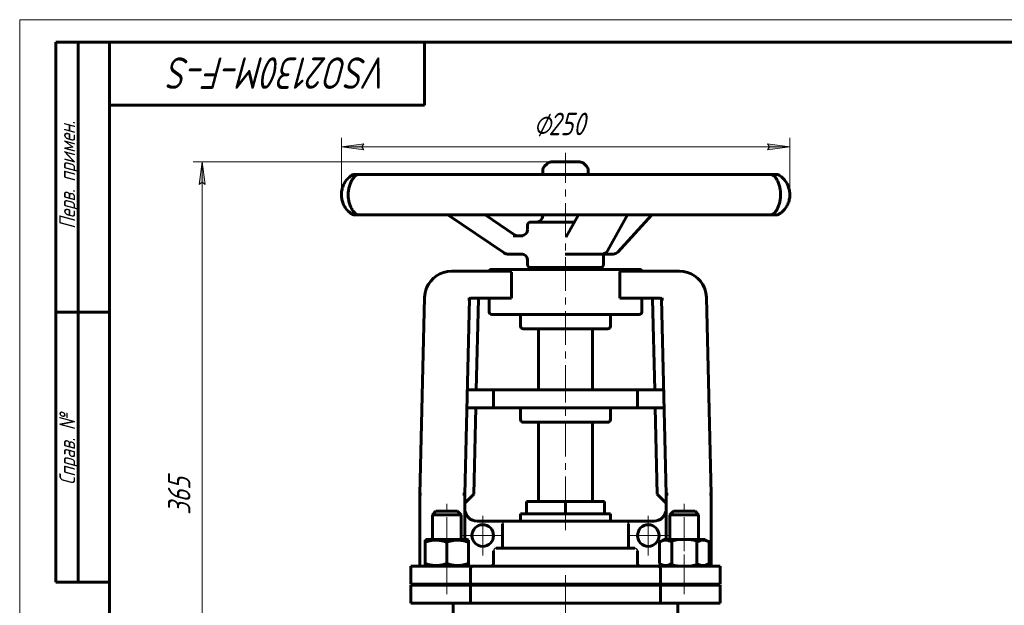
# Model space of a CAD drawing. Header units: millimetres. Extents: x 0 to 420, y 0 to 297.
# Tile 2 of 4: x 0 to 219, y 167 to 297. Entities that reach past the tile are written whole.
import ezdxf

# ---------------------------------------------------------------- set-up
doc = ezdxf.new("R2010")
doc.units = ezdxf.units.MM
for name, pattern in [('K5LT-1', [0]), ('K5LT_AXLED', [12, 7.5, -1.5, 1.5, -1.5]), ('K5LT_BASIC', [0]), ('K5LT_THIN', [0])]:
    doc.linetypes.add(name, pattern=pattern)
doc.layers.add('Системный слой', color=7, linetype='Continuous')
doc.layers.add('Системный слой (1)', color=251, linetype='Continuous', true_color=0x6c6c6c)
doc.styles.add('KDIMTEXTSTYLE', font='txt', dxfattribs={"width": 0.96, "oblique": 15, "height": 5})
doc.styles.add('KTEXTSTYLE', font='txt', dxfattribs={"width": 0.96, "height": 5})
doc.dimstyles.new('KDIMSTYLE (0.40)', dxfattribs={"dimtxt": 5, "dimasz": 1, "dimexe": 2, "dimexo": 0, "dimgap": 1, "dimtad": 1, "dimlfac": 2.5, "dimtxsty": 'KDIMTEXTSTYLE', "dimsah": 1, "dimcen": 0, "dimdle": 1, "dimadec": 0, "dimazin": 0, "dimtfac": 0.667, "dimtmove": 0, "dimatfit": 3, "dimfxl": 1, "dimtvp": 1, "dimtolj": 1, "dimtzin": 0, "dimarcsym": 0})

# ---------------------------------------------------------------- blocks, each defined once
blk = doc.blocks.new('U0')
at = {"layer": 'Системный слой (1)', "color": 150, "linetype": 'K5LT_BASIC', "lineweight": 60, "true_color": 0x0080ff}
for start, end in [(29.9229, 57.9094), (302.0906, 330.0784)]:
    blk.add_arc((166.14, 258.12), 5.07, start, end, dxfattribs=at)
blk = doc.blocks.new('U1')
at = {"layer": 'Системный слой (1)', "color": 150, "linetype": 'K5LT_BASIC', "lineweight": 60, "true_color": 0x0080ff}
for p, q in [((116.26, 262.62), (116.26, 263.48)), ((116.26, 253.39), (116.26, 253.62))]:
    blk.add_line(p, q, dxfattribs=at)
blk = doc.blocks.new('U2')
at = {"layer": 'Системный слой (1)', "color": 150, "linetype": 'K5LT_BASIC', "lineweight": 60, "true_color": 0x0080ff}
for p, q in [((124.46, 265.39), (118.18, 265.39)), ((124.49, 265.39), (124.46, 265.39))]:
    blk.add_line(p, q, dxfattribs=at)
blk = doc.blocks.new('U3')
at = {"layer": 'Системный слой (1)', "color": 150, "linetype": 'K5LT_BASIC', "lineweight": 60, "true_color": 0x0080ff}
for p, q in [((129.78, 244.93), (129.81, 244.93)), ((129.81, 244.93), (129.83, 244.93)), ((129.83, 244.93), (129.85, 244.93))]:
    blk.add_line(p, q, dxfattribs=at)
blk = doc.blocks.new('U4')
at = {"layer": 'Системный слой (1)', "color": 150, "linetype": 'K5LT_BASIC', "lineweight": 60, "true_color": 0x0080ff}
for start, end in [(122.0906, 124.4294), (235.62, 237.9094)]:
    blk.add_arc((76.53, 258.12), 5.07, start, end, dxfattribs=at)
blk = doc.blocks.new('U5')
at = {"layer": 'Системный слой (1)', "color": 150, "linetype": 'K5LT_BASIC', "lineweight": 60, "true_color": 0x0080ff}
for p, q in [((112.88, 250.34), (112.88, 251.36)), ((112.88, 242.58), (112.88, 243.58))]:
    blk.add_line(p, q, dxfattribs=at)
blk = doc.blocks.new('U6')
at = {"layer": 'Системный слой (1)', "color": 150, "linetype": 'K5LT_BASIC', "lineweight": 60, "true_color": 0x0080ff}
for p, q in [((73.71, 262.34), (73.65, 262.29)), ((73.77, 262.38), (73.71, 262.34)), ((73.84, 262.42), (73.77, 262.38)), ((73.64, 253.95), (73.71, 253.91)), ((73.71, 253.91), (73.77, 253.87)), ((73.77, 253.87), (73.84, 253.83))]:
    blk.add_line(p, q, dxfattribs=at)
blk = doc.blocks.new('U7')
at = {"layer": 'Системный слой (1)', "color": 150, "linetype": 'K5LT_BASIC', "lineweight": 60, "true_color": 0x0080ff}
for p, q in [((104.75, 175.56), (105.05, 175.64)), ((105.05, 175.64), (105.27, 175.86)), ((105.27, 175.86), (105.35, 176.16))]:
    blk.add_line(p, q, dxfattribs=at)
blk = doc.blocks.new('U8')
at = {"layer": 'Системный слой (1)', "color": 150, "linetype": 'K5LT_BASIC', "lineweight": 60, "true_color": 0x0080ff}
for p, q in [((137.39, 175.86), (137.31, 176.16)), ((137.61, 175.64), (137.39, 175.86)), ((137.91, 175.56), (137.61, 175.64))]:
    blk.add_line(p, q, dxfattribs=at)
blk = doc.blocks.new('U9')
at = {"layer": 'Системный слой (1)', "color": 150, "linetype": 'K5LT_BASIC', "lineweight": 60, "true_color": 0x0080ff}
for p, q in [((94.93, 181.48), (90.37, 181.48)), ((99.49, 181.48), (94.93, 181.48))]:
    blk.add_line(p, q, dxfattribs=at)
blk = doc.blocks.new('U10')
at = {"layer": 'Системный слой (1)', "color": 150, "linetype": 'K5LT_BASIC', "lineweight": 60, "true_color": 0x0080ff}
for p, q in [((91.73, 186.96), (94.93, 186.96)), ((94.93, 186.96), (98.13, 186.96))]:
    blk.add_line(p, q, dxfattribs=at)
blk = doc.blocks.new('U11')
at = {"layer": 'Системный слой (1)', "color": 150, "linetype": 'K5LT_BASIC', "lineweight": 60, "true_color": 0x0080ff}
for p, q in [((92.53, 187.76), (94.93, 187.76)), ((94.93, 187.76), (97.33, 187.76))]:
    blk.add_line(p, q, dxfattribs=at)
blk = doc.blocks.new('D3')
at = {"layer": 'Системный слой (1)'}
for points in [[(41.2, 260.39), (40.54, 265.39), (39.88, 260.39), (40.54, 260.89)], [(40.54, 119.36), (41.2, 124.36), (40.54, 123.86), (39.88, 124.36)]]:
    blk.add_hatch(color=7, dxfattribs=at).paths.add_polyline_path(points)
at = {"layer": 'Системный слой (1)', "color": 7, "linetype": 'K5LT_THIN', "lineweight": 18}
for p, q in [((121.33, 265.39), (38.54, 265.39)), ((39.88, 260.39), (40.54, 265.39)), ((40.54, 265.39), (41.2, 260.39)), ((40.54, 260.89), (39.88, 260.39)), ((41.2, 260.39), (40.54, 260.89)), ((40.54, 119.36), (39.88, 124.36)), ((39.88, 124.36), (40.54, 123.86)), ((40.54, 123.86), (41.2, 124.36)), ((41.2, 124.36), (40.54, 119.36)), ((191.33, 119.36), (38.54, 119.36))]:
    blk.add_line(p, q, dxfattribs=at)
blk.add_wipeout([(39.54, 186.97), (32.16, 186.97), (32.16, 197.35), (39.54, 197.35)]).dxf.layer = 'Системный слой (1)'
blk.add_line((40.54, 265.39), (40.54, 119.36), dxfattribs=at)
at = {"layer": 'Системный слой (1)', "color": 7, "insert": (32.96, 186.97), "char_height": 5, "attachment_point": 1, "rotation": 90, "style": 'KTEXTSTYLE'}
blk.add_mtext('\\fArial|b0|c204|p34;\\H5.0;\\W1.000;\\Q15;\\fGOST Type AU|b0|i0|c204|p34;\\Q15;\\W0.960;365', dxfattribs=at)
blk = doc.blocks.new('KDIMARROW_01')
at = {"layer": 'Системный слой'}
blk.add_hatch(color=0, dxfattribs=at).paths.add_polyline_path([(0, 0), (-5, 0.66), (-4.5, 0), (-5, -0.66)])
at = {"layer": 'Системный слой', "color": 0, "linetype": 'K5LT_THIN', "lineweight": 18}
for p, q in [((-4.5, 0), (-5, 0.66)), ((-5, 0.66), (0, 0)), ((0, 0), (-5, -0.66)), ((-5, -0.66), (-4.5, 0))]:
    blk.add_line(p, q, dxfattribs=at)
at = {"layer": 'Системный слой (1)', "color": 0, "linetype": 'K5LT_THIN', "lineweight": 18}
blk.add_line((320.86, 119.36), (320.46, 119.36), dxfattribs=at)
blk = doc.blocks.new('D4')
at = {"layer": 'Системный слой (1)'}
for points in [[(76.52, 268.09), (76.02, 268.75), (76.52, 269.4), (71.52, 268.75)], [(171.2, 268.75), (166.2, 269.4), (166.7, 268.75), (166.2, 268.09)]]:
    blk.add_hatch(color=7, dxfattribs=at).paths.add_polyline_path(points)
at = {"layer": 'Системный слой (1)', "color": 7, "linetype": 'K5LT_THIN', "lineweight": 18}
for p, q in [((71.52, 257.98), (71.52, 270.75)), ((71.52, 268.75), (76.52, 269.4)), ((76.52, 269.4), (76.02, 268.75)), ((166.7, 268.75), (166.2, 269.4)), ((166.2, 269.4), (171.2, 268.75)), ((171.2, 258.19), (171.2, 270.75)), ((76.52, 268.09), (71.52, 268.75)), ((76.02, 268.75), (76.52, 268.09)), ((171.2, 268.75), (166.2, 268.09)), ((166.2, 268.09), (166.7, 268.75))]:
    blk.add_line(p, q, dxfattribs=at)
blk.add_wipeout([(114.23, 269.75), (114.23, 277.13), (127.92, 277.13), (127.92, 269.75)]).dxf.layer = 'Системный слой (1)'
blk.add_line((171.2, 268.75), (71.52, 268.75), dxfattribs=at)
at = {"layer": 'Системный слой (1)', "color": 7, "char_height": 5, "attachment_point": 1, "style": 'KTEXTSTYLE'}
for s, insert in [('\\fArial|b0|c204|p34;\\H5.0;\\W1.000;\\Q15;\\fGOST Type AU|b0|i0|c204|p34;\\Q15;\\W0.960;⌀', (114.23, 276.33)), ('\\fArial|b0|c204|p34;\\H5.0;\\W1.000;\\Q15;\\fGOST Type AU|b0|i0|c204|p34;\\Q15;\\W0.960;250', (117.54, 276.33))]:
    blk.add_mtext(s, dxfattribs=dict(at, insert=insert))
blk = doc.blocks.new('U12')
at = {"layer": 'Системный слой (1)', "color": 30, "linetype": 'K5LT_AXLED', "lineweight": 18, "true_color": 0xff8000}
for q in [(102.93, 186.76), (98.53, 182.36), (107.33, 182.36), (102.93, 177.96)]:
    blk.add_line((102.93, 182.36), q, dxfattribs=at)
blk = doc.blocks.new('U13')
at = {"layer": 'Системный слой (1)', "color": 30, "linetype": 'K5LT_AXLED', "lineweight": 18, "true_color": 0xff8000}
for q in [(139.73, 186.76), (135.33, 182.36), (144.13, 182.36), (139.73, 177.96)]:
    blk.add_line((139.73, 182.36), q, dxfattribs=at)
blk = doc.blocks.new('U41')
at = {"color": 7, "linetype": 'K5LT_THIN', "lineweight": 18}
for p, q in [((0, 0), (0, 297)), ((0, 297), (420, 297))]:
    blk.add_line(p, q, dxfattribs=at)
at = {"color": 150, "linetype": 'K5LT_BASIC', "lineweight": 60, "true_color": 0x0080ff}
for p, q in [((8, 172), (8, 292)), ((20, 292), (8, 292)), ((13, 172), (13, 292)), ((20, 5), (20, 292)), ((20, 292), (415, 292)), ((90, 292), (90, 278)), ((90, 278), (20, 278)), ((20, 232), (8, 232)), ((20, 172), (8, 172))]:
    blk.add_line(p, q, dxfattribs=at)
at = {"color": 7, "attachment_point": 1, "style": 'KTEXTSTYLE'}
for s, insert, char_height, rotation in [('\\fArial|b0|c204|p34;\\H5.0;\\W1.000;\\Q15;\\fGOST Type AU|b0|i0|c204|p34;\\Q15;\\W0.960;\\H7.00;VSO2130M-F-S', (82.2, 281.64), 7, 180), ('\\fArial|b0|c204|p34;\\H5.0;\\W1.000;\\Q15;\\fGOST Type AU|b0|i0|c204|p34;\\Q15;\\W0.960;\\H3.50;Перв. примен.', (8.82, 250.52), 3.5, 90), ('\\fArial|b0|c204|p34;\\H5.0;\\W1.000;\\Q15;\\fGOST Type AU|b0|i0|c204|p34;\\Q15;\\W0.960;\\H3.50;Справ. №', (8.82, 193.63), 3.5, 90)]:
    blk.add_mtext(s, dxfattribs=dict(at, insert=insert, char_height=char_height, rotation=rotation))

msp = doc.modelspace()

# ---------------------------------------------------------------- linework, layer by layer
at = {"layer": 'Системный слой (1)', "color": 150, "linetype": 'K5LT_BASIC', "lineweight": 60, "true_color": 0x0080ff}
for p, q in [((117.219, 264.995), (116.659, 264.435)), ((125.447, 264.995), (126.007, 264.435)), ((126.403, 262.6225), (126.403, 263.479)), ((74.5549, 262.6225), (74.5542, 262.6225)), ((75.4736, 262.6225), (74.5549, 262.6225)), ((80.032, 262.6225), (75.4736, 262.6225)), ((85.0156, 262.6225), (80.032, 262.6225)), ((94.9707, 262.6225), (85.0156, 262.6225)), ((102.8774, 262.6225), (94.9707, 262.6225)), ((115.9487, 262.6225), (102.8774, 262.6225)), ((124.9671, 262.6225), (115.9487, 262.6225)), ((138.1601, 262.6225), (124.9671, 262.6225)), ((146.2244, 262.6225), (138.1601, 262.6225)), ((156.5167, 262.6225), (146.2244, 262.6225)), ((161.7793, 262.6225), (156.5167, 262.6225)), ((166.8131, 262.6225), (161.7793, 262.6225)), ((168.0685, 262.6225), (166.8131, 262.6225)), ((168.1118, 262.6225), (168.0685, 262.6225)), ((170.5458, 260.6238), (170.5309, 260.6499)), ((170.5153, 255.5655), (170.5303, 255.5916)), ((74.5542, 253.6187), (74.5549, 253.6187)), ((74.5549, 253.6187), (75.4736, 253.6187)), ((75.4736, 253.6187), (80.032, 253.6187)), ((80.032, 253.6187), (85.0156, 253.6187)), ((85.0156, 253.6187), (94.9707, 253.6187)), ((94.9707, 253.6187), (102.8774, 253.6187)), ((107.6867, 245.1633), (95.1908, 253.6187)), ((102.8774, 253.6187), (115.9487, 253.6187)), ((109.9677, 249.2124), (103.4559, 253.6187)), ((123.3253, 252.04), (113.559, 252.04)), ((115.9487, 253.6187), (124.9671, 253.6187)), ((121.4874, 248.7524), (124.2079, 253.6187)), ((124.9671, 253.6187), (138.1601, 253.6187)), ((130.6402, 245.6233), (135.1101, 253.6187)), ((132.9497, 245.3683), (140.5302, 253.6187)), ((138.1601, 253.6187), (146.2244, 253.6187)), ((146.2244, 253.6187), (156.5167, 253.6187)), ((156.5167, 253.6187), (161.7793, 253.6187)), ((161.7793, 253.6187), (166.8131, 253.6187)), ((166.8131, 253.6187), (168.0685, 253.6187)), ((168.0685, 253.6187), (168.1118, 253.6187)), ((111.8343, 248.987), (109.6657, 248.987)), ((121.6185, 248.987), (121.2832, 248.987)), ((108.4444, 244.931), (111.8343, 244.931)), ((121.2832, 244.931), (122.5656, 244.931)), ((122.5656, 244.931), (129.4601, 244.931)), ((129.783, 242.576), (129.783, 244.9701)), ((129.8466, 244.931), (131.9541, 244.931)), ((95.9894, 241.1), (109.3399, 241.1)), ((104.933, 241.5), (137.733, 241.5)), ((109.2914, 235.1), (109.2914, 240.9)), ((113.559, 241.9), (129.107, 241.9)), ((115.333, 241.5), (115.333, 241.9)), ((127.333, 241.5), (127.333, 241.9)), ((133.3261, 241.1), (146.6766, 241.1)), ((133.3746, 235.1), (133.3746, 240.9)), ((89.9912, 235.2453), (88.933, 191.564)), ((99.9829, 234.9049), (98.933, 191.564)), ((99.583, 234.9146), (99.9829, 234.9049)), ((100.1829, 235.1), (109.2914, 235.1)), ((101.9829, 234.9035), (101.4942, 214.732)), ((104.333, 232.1), (104.333, 235.1)), ((133.3746, 235.1), (142.4831, 235.1)), ((138.333, 232.1), (138.333, 235.1)), ((140.6831, 234.9035), (141.1718, 214.732)), ((143.083, 234.9146), (142.6831, 234.9049)), ((142.6831, 234.9049), (143.733, 191.564)), ((152.6748, 235.2453), (153.733, 191.564)), ((104.933, 231.5), (137.733, 231.5)), ((111.333, 231.5), (111.333, 228.9)), ((131.333, 231.5), (131.333, 228.9)), ((130.733, 228.3), (111.933, 228.3)), ((115.333, 214.732), (115.333, 228.3)), ((127.333, 214.732), (127.333, 228.3)), ((105.333, 214.732), (99.4942, 214.732)), ((137.333, 214.732), (105.333, 214.732)), ((105.333, 214.732), (105.333, 210.732)), ((137.333, 214.732), (137.333, 210.732)), ((143.1718, 214.732), (137.333, 214.732)), ((105.333, 210.732), (99.3973, 210.732)), ((101.3973, 210.732), (100.933, 191.564)), ((137.333, 210.732), (105.333, 210.732)), ((111.333, 210.732), (111.333, 208.132)), ((131.333, 210.732), (131.333, 208.132)), ((143.2687, 210.732), (137.333, 210.732)), ((141.2687, 210.732), (141.733, 191.564)), ((130.733, 207.532), (111.933, 207.532)), ((115.333, 189.964), (115.333, 207.532)), ((127.333, 189.964), (127.333, 207.532)), ((88.933, 175.564), (88.933, 191.564)), ((89.333, 191.5592), (88.933, 191.564)), ((98.933, 191.564), (98.533, 191.5689)), ((100.933, 191.564), (98.933, 189.564)), ((98.933, 181.484), (98.933, 191.564)), ((141.733, 191.564), (143.733, 189.564)), ((144.133, 191.5689), (143.733, 191.564)), ((143.733, 181.484), (143.733, 191.564)), ((153.733, 191.564), (153.333, 191.5592)), ((153.733, 175.564), (153.733, 191.564)), ((112.6728, 189.964), (121.333, 189.964)), ((112.6728, 187.164), (112.6728, 189.964)), ((121.333, 189.964), (129.9933, 189.964)), ((121.333, 187.164), (121.333, 189.964)), ((129.9933, 187.164), (129.9933, 189.964)), ((91.733, 186.964), (92.533, 187.764)), ((91.733, 181.484), (91.733, 186.964)), ((98.133, 186.964), (97.333, 187.764)), ((98.133, 181.484), (98.133, 186.964)), ((111.333, 185.564), (111.333, 187.164)), ((111.333, 187.164), (112.6728, 187.164)), ((112.6728, 187.164), (121.333, 187.164)), ((121.333, 187.164), (129.9933, 187.164)), ((129.9933, 187.164), (131.333, 187.164)), ((131.333, 185.564), (131.333, 187.164)), ((144.533, 186.964), (145.333, 187.764)), ((144.533, 186.964), (150.933, 186.964)), ((144.533, 181.484), (144.533, 186.964)), ((145.333, 187.764), (150.133, 187.764)), ((150.933, 186.964), (150.133, 187.764)), ((150.933, 181.484), (150.933, 186.964)), ((107.9569, 185.564), (101.733, 185.564)), ((107.3559, 179.564), (107.3559, 184.964)), ((107.9569, 185.564), (134.7091, 185.564)), ((140.933, 185.564), (134.7091, 185.564)), ((135.3101, 179.564), (135.3101, 184.964)), ((90.133, 181.3455), (90.373, 181.484)), ((90.133, 180.9167), (90.133, 181.3455)), ((90.133, 176.1313), (90.133, 180.9167)), ((94.933, 176.1313), (94.933, 180.9167)), ((99.733, 181.3455), (99.493, 181.484)), ((99.733, 181.3455), (99.733, 180.9167)), ((99.733, 176.1313), (99.733, 180.9167)), ((105.9538, 179.564), (136.7122, 179.564)), ((142.1904, 180.9167), (143.173, 181.484)), ((142.1904, 176.1313), (142.1904, 180.9167)), ((152.293, 181.484), (143.173, 181.484)), ((144.9617, 176.1313), (144.9617, 180.9167)), ((150.5043, 176.1313), (150.5043, 180.9167)), ((153.2756, 180.9167), (152.293, 181.484)), ((153.2756, 176.1313), (153.2756, 180.9167)), ((105.353, 176.164), (105.353, 178.964)), ((137.313, 176.164), (137.313, 178.964)), ((86.933, 171.564), (86.933, 175.564)), ((86.933, 175.564), (100.8355, 175.564)), ((90.133, 175.7026), (90.133, 176.1313)), ((90.373, 175.564), (90.133, 175.7026)), ((99.493, 175.564), (99.733, 175.7026)), ((99.733, 176.1313), (99.733, 175.7026)), ((100.8355, 175.564), (141.8305, 175.564)), ((141.8305, 175.564), (155.733, 175.564)), ((143.173, 175.564), (142.1904, 176.1313)), ((152.293, 175.564), (153.2756, 176.1313)), ((155.733, 171.564), (155.733, 175.564)), ((100.2245, 171.564), (100.2245, 174.964)), ((142.4415, 171.564), (142.4415, 174.964)), ((86.933, 171.564), (100.2245, 171.564)), ((86.933, 171.364), (100.2245, 171.364)), ((86.933, 167.364), (86.933, 171.364)), ((91.733, 171.364), (91.733, 171.564)), ((98.133, 171.364), (98.133, 171.564)), ((100.2245, 171.564), (142.4415, 171.564)), ((100.2245, 171.364), (142.4415, 171.364)), ((100.2245, 167.364), (100.2245, 171.364)), ((111.333, 171.364), (111.333, 171.564)), ((131.333, 171.364), (131.333, 171.564)), ((142.4415, 171.564), (155.733, 171.564)), ((142.4415, 171.364), (155.733, 171.364)), ((142.4415, 167.364), (142.4415, 171.364)), ((144.533, 171.364), (144.533, 171.564)), ((150.933, 171.364), (150.933, 171.564)), ((155.733, 167.364), (155.733, 171.364)), ((86.933, 167.364), (100.2245, 167.364)), ((96.333, 164.0307), (96.333, 167.364)), ((100.2245, 167.364), (142.4415, 167.364)), ((142.4415, 167.364), (155.733, 167.364)), ((146.333, 164.0307), (146.333, 167.364))]:
    msp.add_line(p, q, dxfattribs=at)
for centre in [(102.933, 182.364), (139.733, 182.364)]:
    msp.add_circle(centre, 2.4, dxfattribs=at)
for centre, radius, start, end in [((118.175, 264.039), 1.352, 90, 135), ((124.491, 264.039), 1.352, 45, 90), ((117.615, 263.479), 1.352, 135, 180), ((125.051, 263.479), 1.352, 0, 45), ((74.5542, 261.2705), 1.352, 90, 122.090575), ((75.4736, 261.2705), 1.352, 90, 138.285819), ((166.8131, 261.2705), 1.352, 34.265092, 90), ((168.1118, 261.2705), 1.352, 57.909425, 90), ((75.4736, 254.9707), 1.352, 221.714192, 270), ((166.8131, 254.9707), 1.352, 270, 324.165294), ((74.5542, 254.9707), 1.352, 237.909425, 270), ((113.559, 251.364), 0.676, 90, 180), ((114.911, 253.392), 1.352, 270, 0), ((168.1118, 254.9707), 1.352, 270, 302.090575), ((111.531, 250.339), 1.352, 270, 0), ((108.4444, 246.283), 1.352, 235.912093, 270), ((129.4601, 246.283), 1.352, 270, 330.796364), ((131.9541, 246.283), 1.352, 270, 317.426895), ((111.531, 243.579), 1.352, 0, 90), ((95.9894, 235.1), 6, 90, 157.572822), ((104.933, 240.9), 0.6, 90, 160.528779), ((113.559, 242.576), 0.676, 180, 270), ((129.107, 242.576), 0.676, 270, 0), ((137.733, 240.9), 0.6, 19.471221, 90), ((146.6766, 235.1), 6, 22.427178, 90), ((95.9894, 235.1), 6, 157.572822, 178.612292), ((146.6766, 235.1), 6, 1.387708, 22.427178), ((100.1829, 234.9), 0.2, 90, 178.612292), ((142.4831, 234.9), 0.2, 1.387708, 90), ((104.933, 232.1), 0.6, 180, 270), ((137.733, 232.1), 0.6, 270, 0), ((111.933, 228.9), 0.6, 180, 270), ((130.733, 228.9), 0.6, 270, 0), ((111.933, 208.132), 0.6, 180, 270), ((130.733, 208.132), 0.6, 270, 0), ((101.733, 188.364), 2.8, 180, 270), ((140.933, 188.364), 2.8, 270, 0)]:
    msp.add_arc(centre, radius, start, end, dxfattribs=at)
for centre, major_axis, ratio, start_param, end_param in [((74.5549, 261.2705), (0, 1.352), 0.99998502, 0, 0.5600862), ((75.4736, 261.2705), (-1.0092, 0.8997), 0.93885426, 0.00010479, 0.00043226), ((85.0156, 261.2705), (0, -1.352), 0.97039148, 3.14159265, 3.14178961), ((85.0156, 261.2705), (0, 1.352), 0.77636507, 0, 0.00014466), ((102.8774, 261.2705), (0, -1.352), 0.74699091, 3.14159265, 3.14168923), ((166.8131, 261.2705), (1.0797, 0.8137), 0.94680228, 6.24671399, 6.28175939), ((75.4736, 254.9707), (-1.0092, -0.8997), 0.93885426, 6.28275336, 6.28308071), ((166.8131, 254.9707), (1.0797, -0.8137), 0.94680228, 0.00142292, 0.03656757), ((74.5549, 254.9707), (0, -1.352), 0.99998502, 5.72309911, 6.28318531), ((129.4601, 246.283), (1.1801, -0.6597), 0.77025189, 0, 0.00003237), ((131.9541, 246.283), (0.9956, -0.9147), 0.65463475, 0, 0.00005274), ((102.2657, 234.9), (0.2828, 0), 0.70710678, 1.57079633, 3.1244648), ((140.4003, 234.9), (-0.2828, 0), 0.70710678, 3.1587205, 4.71238898)]:
    msp.add_ellipse(centre, major_axis=major_axis, ratio=ratio, start_param=start_param, end_param=end_param, dxfattribs=at)
for points, knots in [([(73.6484, 262.2926), (73.508, 262.1956), (73.3643, 262.0847), (73.0964, 261.8495), (72.9715, 261.7282), (72.7312, 261.4665), (72.6166, 261.3282), (72.4066, 261.0415), (72.3102, 260.8948), (72.1382, 260.598), (72.0611, 260.4486), (71.9188, 260.1359), (71.854, 259.9728), (71.7417, 259.6422), (71.6935, 259.4741), (71.6171, 259.1434), (71.5878, 258.9811), (71.5453, 258.6536), (71.5317, 258.4889), (71.5189, 258.1519), (71.5204, 257.979), (71.5397, 257.635), (71.5573, 257.4642), (71.6078, 257.1376), (71.6399, 256.9812), (71.7194, 256.6685), (71.7673, 256.5127), (71.8789, 256.2002), (71.9436, 256.0439), (72.0875, 255.7379), (72.1672, 255.5886), (72.3362, 255.3059), (72.4256, 255.1723), (72.6203, 254.9091), (72.7262, 254.7809), (72.8535, 254.6411), (72.873, 254.6201), (72.916, 254.5745), (72.9395, 254.5501), (72.969, 254.52), (72.9749, 254.5141), (72.9867, 254.5022), (72.9926, 254.4963), (73.0038, 254.4851), (73.0091, 254.4798), (73.0248, 254.4644), (73.0351, 254.4543), (73.0659, 254.4244), (73.0865, 254.4048), (73.1482, 254.3469), (73.1895, 254.3096), (73.3135, 254.2013), (73.3965, 254.1339), (73.533, 254.0303), (73.587, 253.9912), (73.6403, 253.9542)], [0, 0, 0, 0, 2.24683399, 2.24683399, 4.23320923, 4.23320923, 6.12253042, 6.12253042, 7.85845608, 7.85845608, 9.44381904, 9.44381904, 11.04290764, 11.04290764, 12.58976952, 12.58976952, 14.01984588, 14.01984588, 15.43477326, 15.43477326, 16.91856136, 16.91856136, 18.38859495, 18.38859495, 19.78164447, 19.78164447, 21.22798559, 21.22798559, 22.77650792, 22.77650792, 24.37691456, 24.37691456, 25.97885266, 25.97885266, 27.73058173, 27.73058173, 28.04524599, 28.04524599, 28.42393834, 28.42393834, 28.51861143, 28.51861143, 28.61328452, 28.61328452, 28.69811889, 28.69811889, 28.86286851, 28.86286851, 29.18990821, 29.18990821, 29.8427579, 29.8427579, 31.14599787, 31.14599787, 32, 32, 32, 32]), ([(74.4643, 254.0716), (74.3817, 254.1643), (74.2915, 254.2721), (74.1244, 254.4943), (74.0481, 254.6033), (73.8951, 254.8421), (73.8186, 254.9715), (73.6747, 255.242), (73.6073, 255.3809), (73.4857, 255.6618), (73.4307, 255.8021), (73.3293, 256.0931), (73.283, 256.2424), (73.2003, 256.5494), (73.1639, 256.7062), (73.1066, 257.0052), (73.0843, 257.1464), (73.0488, 257.4366), (73.036, 257.5854), (73.0194, 257.8936), (73.0162, 258.0534), (73.0207, 258.3743), (73.0283, 258.5352), (73.0543, 258.8486), (73.0724, 259.0011), (73.1186, 259.2987), (73.1465, 259.4441), (73.213, 259.7383), (73.2522, 259.8866), (73.3403, 260.1795), (73.3894, 260.3238), (73.4942, 260.5993), (73.5496, 260.7301), (73.6665, 260.9816), (73.7281, 261.102), (73.861, 261.3416), (73.9326, 261.4589), (74.0793, 261.6828), (74.1545, 261.7882), (74.3095, 261.9903), (74.3884, 262.0842), (74.4612, 262.166), (74.4628, 262.1679), (74.4643, 262.1696)], [0, 0, 0, 0, 1.92920591, 1.92920591, 3.45268589, 3.45268589, 4.96799627, 4.96799627, 6.35931437, 6.35931437, 7.60781214, 7.60781214, 8.83338596, 8.83338596, 10.02683385, 10.02683385, 11.05202527, 11.05202527, 12.10290619, 12.10290619, 13.21577042, 13.21577042, 14.34491658, 14.34491658, 15.43511706, 15.43511706, 16.51252011, 16.51252011, 17.67342652, 17.67342652, 18.88516153, 18.88516153, 20.09573808, 20.09573808, 21.34203778, 21.34203778, 22.75691814, 22.75691814, 24.27680239, 24.27680239, 25.96221912, 25.96221912, 25.99971584, 25.99971584, 25.99971584, 25.99971584]), ([(167.8938, 262.0826), (167.8973, 262.0779), (167.9002, 262.0744), (167.9731, 261.971), (168.0378, 261.8862), (168.1749, 261.6774), (168.2402, 261.5716), (168.3739, 261.337), (168.4416, 261.2093), (168.5692, 260.9425), (168.6289, 260.806), (168.7366, 260.5315), (168.7853, 260.3946), (168.8757, 260.1097), (168.9173, 259.9625), (168.9914, 259.6614), (169.0242, 259.5077), (169.0756, 259.2155), (169.0956, 259.0785), (169.128, 258.7935), (169.14, 258.6449), (169.1555, 258.3378), (169.1585, 258.1797), (169.1547, 257.8633), (169.1478, 257.7047), (169.1242, 257.3967), (169.1078, 257.2475), (169.0662, 256.9575), (169.0411, 256.8161), (168.981, 256.5284), (168.9456, 256.3833), (168.8663, 256.0967), (168.8222, 255.9557), (168.7283, 255.6858), (168.6784, 255.5566), (168.5745, 255.3104), (168.5205, 255.1936), (168.4103, 254.9726), (168.3544, 254.8691), (168.2334, 254.6579), (168.1682, 254.5529), (168.0524, 254.3776), (168.0014, 254.3049), (167.939, 254.2193), (167.9242, 254.1994), (167.9075, 254.1768), (167.9058, 254.1746), (167.9009, 254.1681), (167.8977, 254.1638), (167.8942, 254.1592), (167.894, 254.1589), (167.8938, 254.1586)], [0, 0, 0, 0, 0.09706822, 0.09706822, 1.78732404, 1.78732404, 3.19955708, 3.19955708, 4.61441217, 4.61441217, 5.89549332, 5.89549332, 7.03896661, 7.03896661, 8.16204246, 8.16204246, 9.26348601, 9.26348601, 10.19740783, 10.19740783, 11.18178664, 11.18178664, 12.21272167, 12.21272167, 13.25648893, 13.25648893, 14.2517818, 14.2517818, 15.2365904, 15.2365904, 16.30034152, 16.30034152, 17.41625258, 17.41625258, 18.54115645, 18.54115645, 19.68222262, 19.68222262, 20.84980164, 20.84980164, 22.26286797, 22.26286797, 23.45594251, 23.45594251, 23.85661331, 23.85661331, 23.90314021, 23.90314021, 23.9933524, 23.9933524, 23.99973422, 23.99973422, 23.99973422, 23.99973422]), ([(170.5153, 255.5655), (170.5994, 255.7103), (170.6787, 255.8641), (170.8227, 256.1827), (170.8877, 256.3481), (170.999, 256.6825), (171.0459, 256.8511), (171.1187, 257.1816), (171.1459, 257.3436), (171.1849, 257.6743), (171.1964, 257.843), (171.2038, 258.1856), (171.1991, 258.36), (171.1726, 258.705), (171.151, 258.8756), (171.0921, 259.2011), (171.0557, 259.3567), (170.9675, 259.6665), (170.9154, 259.8203), (170.8451, 259.9999), (170.8329, 260.0302), (170.8177, 260.0669), (170.8149, 260.0737), (170.8093, 260.0869), (170.8066, 260.0933), (170.7984, 260.1128), (170.7929, 260.1257), (170.7762, 260.1642), (170.7649, 260.1897), (170.7306, 260.2655), (170.707, 260.3154), (170.6392, 260.4532), (170.5933, 260.54), (170.5458, 260.6238)], [0, 0, 0, 0, 2.65961683, 2.65961683, 5.32105248, 5.32105248, 7.86948081, 7.86948081, 10.22930826, 10.22930826, 12.6257041, 12.6257041, 15.11280217, 15.11280217, 17.56372345, 17.56372345, 19.88310798, 19.88310798, 22.28838285, 22.28838285, 22.77966882, 22.77966882, 22.88954615, 22.88954615, 22.99604225, 22.99604225, 23.20903446, 23.20903446, 23.63332829, 23.63332829, 24.4785348, 24.4785348, 26, 26, 26, 26]), ([(109.9677, 249.2124), (109.9684, 249.212), (109.9691, 249.2115), (109.9709, 249.2103), (109.972, 249.2095), (109.9752, 249.2074), (109.9772, 249.2061), (109.9831, 249.2021), (109.987, 249.1996), (109.9984, 249.1922), (110.006, 249.1874), (110.028, 249.1738), (110.0426, 249.1652), (110.0847, 249.1414), (110.1127, 249.1268), (110.1881, 249.091), (110.2363, 249.0715), (110.3346, 249.0385), (110.3847, 249.0249), (110.486, 249.0038), (110.5371, 248.9963), (110.6258, 248.9886), (110.6632, 248.9886), (110.7006, 248.987), (110.7006, 248.987), (110.7006, 248.987)], [0, 0, 0, 0, 0.04692092, 0.04692092, 0.12512245, 0.12512245, 0.2658852, 0.2658852, 0.53177041, 0.53177041, 1.04790051, 1.04790051, 2.01759778, 2.01759778, 3.83186793, 3.83186793, 6.83186793, 6.83186793, 9.83186793, 9.83186793, 12.82842181, 12.82842181, 14.99965814, 14.99965814, 15, 15, 15, 15]), ([(121.4784, 248.7371), (121.4789, 248.738), (121.4793, 248.7385), (121.4804, 248.7404), (121.4809, 248.7412), (121.482, 248.7432), (121.4826, 248.7442), (121.4845, 248.7473), (121.486, 248.7501), (121.4874, 248.7524)], [0, 0, 0, 0, 0.2, 0.2, 0.4, 0.4, 0.6, 0.6, 1, 1, 1, 1]), ([(94.933, 180.9167), (94.7692, 180.9714), (94.5273, 181.0458), (94.1777, 181.1381), (93.9365, 181.1932), (93.6527, 181.2485), (93.426, 181.284), (93.1559, 181.3159), (92.908, 181.3366), (92.6158, 181.3471), (92.3359, 181.3443), (92.0684, 181.33), (91.8092, 181.3055), (91.5134, 181.2658), (91.105, 181.192), (90.6304, 181.0744), (90.2836, 180.967), (90.133, 180.9167)], [0, 0, 0, 0, 1.88979329, 2.77228609, 3.97396019, 4.61319912, 5.96225261, 6.50830656, 7.62070709, 8.71525498, 9.7460926, 10.72175699, 11.68134955, 12.62902123, 14.02181603, 16.25990907, 18, 18, 18, 18]), ([(99.733, 180.9167), (99.5692, 180.9714), (99.3273, 181.0458), (98.9777, 181.1381), (98.7365, 181.1932), (98.4527, 181.2485), (98.226, 181.284), (97.9559, 181.3159), (97.708, 181.3366), (97.4158, 181.3471), (97.1359, 181.3443), (96.8684, 181.33), (96.6092, 181.3055), (96.3134, 181.2658), (95.905, 181.192), (95.4304, 181.0744), (95.0836, 180.967), (94.933, 180.9167)], [0, 0, 0, 0, 1.88979329, 2.77228609, 3.97396019, 4.61319913, 5.96225261, 6.50830656, 7.62070709, 8.71525498, 9.7460926, 10.72175699, 11.68134955, 12.62902123, 14.02181603, 16.25990907, 18, 18, 18, 18]), ([(144.9617, 180.9167), (144.8541, 180.9789), (144.6758, 181.0729), (144.4407, 181.1735), (144.2804, 181.2299), (144.1271, 181.275), (143.9714, 181.3107), (143.7926, 181.3366), (143.6239, 181.3471), (143.4623, 181.3443), (143.3079, 181.33), (143.1582, 181.3055), (142.9874, 181.2658), (142.7516, 181.192), (142.4776, 181.0744), (142.2774, 180.967), (142.1904, 180.9167)], [0, 0, 0, 0, 2.03197676, 3.33971817, 4.35691028, 4.98286377, 6.14673398, 7.19733448, 8.23107414, 9.20464301, 10.12610383, 11.03238569, 11.92740894, 13.24282625, 15.35658079, 17, 17, 17, 17]), ([(153.2756, 180.9167), (153.1679, 180.9789), (152.9896, 181.0729), (152.7545, 181.1735), (152.5942, 181.2299), (152.441, 181.275), (152.2853, 181.3107), (152.1064, 181.3366), (151.9377, 181.3471), (151.7761, 181.3443), (151.6217, 181.33), (151.472, 181.3055), (151.3012, 181.2658), (151.0654, 181.192), (150.7915, 181.0744), (150.5913, 180.967), (150.5043, 180.9167)], [0, 0, 0, 0, 2.03197676, 3.33971817, 4.35691028, 4.98286377, 6.14673398, 7.19733448, 8.23107414, 9.20464301, 10.12610383, 11.03238569, 11.92740894, 13.24282625, 15.35658079, 17, 17, 17, 17]), ([(90.133, 176.1313), (90.2968, 176.0767), (90.5387, 176.0022), (90.8883, 175.91), (91.1295, 175.8549), (91.4133, 175.7996), (91.64, 175.7641), (91.9101, 175.7322), (92.158, 175.7115), (92.4502, 175.7009), (92.7302, 175.7037), (92.9976, 175.7181), (93.2569, 175.7426), (93.5526, 175.7823), (93.9611, 175.8561), (94.4356, 175.9736), (94.7824, 176.0811), (94.933, 176.1313)], [0, 0, 0, 0, 1.88979329, 2.77228609, 3.97396019, 4.61319913, 5.96225261, 6.50830656, 7.62070709, 8.71525498, 9.7460926, 10.72175699, 11.68134955, 12.62902123, 14.02181603, 16.25990907, 18, 18, 18, 18]), ([(94.933, 176.1313), (95.0968, 176.0767), (95.3387, 176.0022), (95.6883, 175.91), (95.9295, 175.8549), (96.2133, 175.7996), (96.44, 175.7641), (96.7101, 175.7322), (96.958, 175.7115), (97.2502, 175.7009), (97.5302, 175.7037), (97.7976, 175.7181), (98.0569, 175.7426), (98.3526, 175.7823), (98.7611, 175.8561), (99.2356, 175.9736), (99.5824, 176.0811), (99.733, 176.1313)], [0, 0, 0, 0, 1.88979329, 2.77228609, 3.97396019, 4.61319913, 5.96225261, 6.50830656, 7.62070709, 8.71525498, 9.7460926, 10.72175699, 11.68134955, 12.62902123, 14.02181603, 16.25990907, 18, 18, 18, 18]), ([(100.8355, 175.564), (100.7899, 175.564), (100.7181, 175.5544), (100.627, 175.5239), (100.5736, 175.499), (100.5198, 175.4688), (100.4724, 175.4365), (100.4161, 175.3885), (100.378, 175.3493), (100.3365, 175.2982), (100.3073, 175.255), (100.28, 175.2037), (100.2619, 175.1626), (100.2455, 175.1149), (100.2337, 175.0665), (100.2262, 175.0151), (100.2245, 174.9817), (100.2245, 174.964)], [0, 0, 0, 0, 3.19018081, 4.92504747, 6.28293146, 6.93097024, 8.75355289, 9.72694371, 11.22059692, 11.81448478, 13.30428135, 13.9621926, 14.78170108, 15.54364581, 16.43150125, 17.16919904, 18, 18, 18, 18]), ([(141.8305, 175.564), (141.8762, 175.564), (141.9479, 175.5544), (142.039, 175.5239), (142.0924, 175.499), (142.1463, 175.4688), (142.1936, 175.4365), (142.2499, 175.3885), (142.288, 175.3493), (142.3295, 175.2982), (142.3587, 175.255), (142.386, 175.2037), (142.4041, 175.1626), (142.4205, 175.1149), (142.4324, 175.0665), (142.4398, 175.0151), (142.4415, 174.9817), (142.4415, 174.964)], [0, 0, 0, 0, 3.19018081, 4.92504747, 6.28293146, 6.93097024, 8.75355289, 9.72694371, 11.22059692, 11.81448478, 13.30428135, 13.9621926, 14.78170108, 15.54364581, 16.43150125, 17.16919904, 18, 18, 18, 18]), ([(142.1904, 176.1313), (142.2981, 176.0691), (142.4764, 175.9751), (142.7115, 175.8745), (142.8718, 175.8181), (143.025, 175.7731), (143.1808, 175.7374), (143.3596, 175.7115), (143.5283, 175.7009), (143.6899, 175.7037), (143.8443, 175.7181), (143.994, 175.7426), (144.1648, 175.7823), (144.4006, 175.8561), (144.6746, 175.9736), (144.8748, 176.0811), (144.9617, 176.1313)], [0, 0, 0, 0, 2.03197676, 3.33971817, 4.35691028, 4.98286377, 6.14673398, 7.19733448, 8.23107414, 9.20464301, 10.12610383, 11.03238569, 11.92740894, 13.24282625, 15.35658079, 17, 17, 17, 17]), ([(150.5043, 176.1313), (150.612, 176.0691), (150.7902, 175.9751), (151.0253, 175.8745), (151.1857, 175.8181), (151.3389, 175.7731), (151.4946, 175.7374), (151.6734, 175.7115), (151.8421, 175.7009), (152.0037, 175.7037), (152.1582, 175.7181), (152.3078, 175.7426), (152.4786, 175.7823), (152.7144, 175.8561), (152.9884, 175.9736), (153.1886, 176.0811), (153.2756, 176.1313)], [0, 0, 0, 0, 2.03197676, 3.33971817, 4.35691028, 4.98286377, 6.14673398, 7.19733448, 8.23107414, 9.20464301, 10.12610383, 11.03238569, 11.92740894, 13.24282625, 15.35658079, 17, 17, 17, 17])]:
    msp.add_open_spline(points, degree=3, knots=knots, dxfattribs=at)
at = {"layer": 'Системный слой (1)', "color": 7, "linetype": 'K5LT-1'}
for points, knots in [([(109.2914, 240.9), (109.2914, 240.909), (109.292, 240.9268), (109.2945, 240.9535), (109.2987, 240.98), (109.3045, 241.0063), (109.312, 241.0322), (109.3205, 241.0565), (109.3298, 241.0791), (109.3364, 241.0931), (109.3399, 241.1)], [0, 0, 0, 0, 0.51498002, 1.02996004, 1.54887567, 2.06779131, 2.58670694, 3.10562258, 3.55281129, 4, 4, 4, 4]), ([(133.3746, 240.9), (133.3746, 240.909), (133.374, 240.9268), (133.3715, 240.9535), (133.3673, 240.98), (133.3615, 241.0063), (133.3541, 241.0322), (133.3455, 241.0565), (133.3362, 241.0791), (133.3296, 241.0931), (133.3261, 241.1)], [0, 0, 0, 0, 0.51498002, 1.02996004, 1.54887567, 2.06779131, 2.58670694, 3.10562258, 3.55281129, 4, 4, 4, 4]), ([(107.9569, 185.564), (107.9318, 185.564), (107.8815, 185.5609), (107.8073, 185.5468), (107.7354, 185.5235), (107.6671, 185.4915), (107.6032, 185.4511), (107.545, 185.4031), (107.4975, 185.3528), (107.4598, 185.3028), (107.4334, 185.26), (107.4076, 185.2097), (107.3842, 185.1512), (107.3684, 185.0904), (107.3604, 185.0408), (107.3567, 185.0028), (107.3559, 184.9771), (107.3559, 184.964)], [0, 0, 0, 0, 1.03906727, 2.07807835, 3.11698213, 4.15573566, 5.19430652, 6.23267431, 7.27083157, 8.04608501, 8.82133846, 9.34654884, 10.38415568, 11.42164249, 11.93616101, 12.45905441, 13, 13, 13, 13]), ([(134.7091, 185.564), (134.7342, 185.564), (134.7845, 185.5609), (134.8587, 185.5468), (134.9306, 185.5235), (134.999, 185.4915), (135.0628, 185.4511), (135.121, 185.4031), (135.1685, 185.3528), (135.2062, 185.3028), (135.2326, 185.26), (135.2585, 185.2097), (135.2818, 185.1512), (135.2976, 185.0904), (135.3056, 185.0408), (135.3093, 185.0028), (135.3101, 184.9771), (135.3101, 184.964)], [0, 0, 0, 0, 1.03906727, 2.07807835, 3.11698213, 4.15573566, 5.19430652, 6.23267431, 7.27083157, 8.04608501, 8.82133846, 9.34654884, 10.38415568, 11.42164249, 11.93616101, 12.45905441, 13, 13, 13, 13]), ([(105.9538, 179.564), (105.9287, 179.564), (105.8784, 179.5609), (105.8042, 179.5468), (105.7323, 179.5235), (105.664, 179.4914), (105.6001, 179.451), (105.5419, 179.403), (105.4945, 179.3527), (105.4567, 179.3026), (105.4304, 179.2598), (105.4046, 179.2094), (105.3812, 179.1509), (105.3655, 179.0901), (105.3575, 179.0405), (105.3539, 179.0026), (105.353, 178.977), (105.353, 178.964)], [0, 0, 0, 0, 1.03928689, 2.07853105, 3.11769347, 4.15674125, 5.19564938, 6.23440205, 7.27299329, 8.04858235, 8.82417141, 9.34971716, 10.38788551, 11.42596154, 11.940783, 12.46397996, 13, 13, 13, 13]), ([(136.7122, 179.564), (136.7373, 179.564), (136.7876, 179.5609), (136.8618, 179.5468), (136.9337, 179.5235), (137.0021, 179.4914), (137.0659, 179.451), (137.1241, 179.403), (137.1715, 179.3527), (137.2093, 179.3026), (137.2357, 179.2598), (137.2615, 179.2094), (137.2848, 179.1509), (137.3005, 179.0901), (137.3085, 179.0405), (137.3122, 179.0026), (137.313, 178.977), (137.313, 178.964)], [0, 0, 0, 0, 1.03928689, 2.07853105, 3.11769347, 4.15674125, 5.19564938, 6.23440205, 7.27299329, 8.04858235, 8.82417141, 9.34971716, 10.38788551, 11.42596154, 11.940783, 12.46397996, 13, 13, 13, 13]), ([(150.5043, 180.9167), (150.3752, 180.954), (150.0452, 181.0443), (149.4456, 181.1827), (148.8421, 181.2796), (148.3764, 181.3224), (148.117, 181.3374), (147.9491, 181.3431), (147.8083, 181.3454), (147.6567, 181.3457), (147.4666, 181.3422), (147.2384, 181.3318), (146.9107, 181.308), (146.436, 181.2526), (145.8953, 181.1542), (145.3886, 181.0353), (145.1036, 180.9577), (144.9617, 180.9167)], [0, 0, 0, 0, 3.15229629, 8.02402693, 14.43035773, 17.47429983, 18.99627089, 20.51824194, 21.40985484, 22.30146773, 24.08469353, 25.86791932, 27.65114512, 31.79250392, 37.07252473, 40.53626237, 44, 44, 44, 44]), ([(144.9617, 176.1313), (145.0908, 176.094), (145.4208, 176.0038), (146.0204, 175.8654), (146.6239, 175.7685), (147.0897, 175.7256), (147.349, 175.7107), (147.5169, 175.7049), (147.6578, 175.7027), (147.8093, 175.7023), (147.9994, 175.7058), (148.2276, 175.7162), (148.5553, 175.7401), (149.03, 175.7955), (149.5707, 175.8939), (150.0774, 176.0128), (150.3624, 176.0904), (150.5043, 176.1313)], [0, 0, 0, 0, 3.15229629, 8.02402693, 14.43035773, 17.47429983, 18.99627089, 20.51824194, 21.40985484, 22.30146773, 24.08469353, 25.86791932, 27.65114512, 31.79250392, 37.07252473, 40.53626237, 44, 44, 44, 44])]:
    msp.add_open_spline(points, degree=3, knots=knots, dxfattribs=at)

# ---------------------------------------------------------------- block references
at = {"layer": 'Системный слой (1)'}
for name in ['U2', 'U1', 'U6', 'U4', 'U0', 'U5', 'U3', 'U10', 'U11', 'U9', 'U7', 'U8']:
    msp.add_blockref(name, (0, 0), dxfattribs=at)

# ---------------------------------------------------------------- next in the draw order: dimensions: what is measured, and where the dimension line sits
at = {"layer": 'Системный слой (1)', "color": 7}
dim = msp.add_linear_dim(base=(40.5432, 265.391), p1=(191.333, 119.364), p2=(121.333, 265.391), angle=90, dimstyle='KDIMSTYLE (0.40)', override={"dimexo": 0, "dimpost": '\\fGOST Type AU|b0|c204|p34;\\H5.0;\\W0.960;\\Q15;<>', "dimblk1": 'KDIMARROW_01', "dimblk2": 'KDIMARROW_01', "dimse1": 0, "dimse2": 0, "dimclrt": 7, "dimtol": 1, "dimtp": 0, "dimtm": 0, "dimtdec": 5, "dimtolj": 1}, dxfattribs=at)
dim.commit()
dim.dimension.update_dxf_attribs({"geometry": 'D3', "text_midpoint": (40.5432, 192.3775), "dimtype": 160})

# ---------------------------------------------------------------- next in the draw order: linework, layer by layer
at = {"layer": 'Системный слой (1)', "color": 30, "linetype": 'K5LT_AXLED', "lineweight": 18, "true_color": 0xff8000}
for p, q in [((121.333, 187.964), (121.333, 212.732)), ((94.933, 178.9167), (94.933, 189.764)), ((121.333, 183.564), (121.333, 189.164)), ((147.733, 178.9167), (147.733, 189.764)), ((94.933, 173.564), (94.933, 178.1313)), ((147.733, 173.564), (147.733, 178.1313)), ((94.933, 169.364), (94.933, 173.564)), ((121.333, 169.364), (121.333, 173.564)), ((147.733, 169.364), (147.733, 173.564)), ((121.333, 104.164), (121.333, 169.364))]:
    msp.add_line(p, q, dxfattribs=at)

# ---------------------------------------------------------------- next in the draw order: block references
at = {"layer": 'Системный слой (1)'}
for name in ['U12', 'U13']:
    msp.add_blockref(name, (0, 0), dxfattribs=at)

# ---------------------------------------------------------------- next in the draw order: dimensions: what is measured, and where the dimension line sits
at = {"layer": 'Системный слой (1)', "color": 7}
dim = msp.add_linear_dim(base=(171.2038, 268.7453), p1=(71.5204, 257.979), p2=(171.2038, 258.1856), text='\\fGOST Type AU|b0|c204|p34;\\H5.0;\\W0.960;\\Q15;∅\\fGOST Type AU|b0|c204|p34;\\H5.0;\\W0.960;\\Q15;\\fGOST Type AU|b0|i0|c204|p34;\\Q15;250', dimstyle='KDIMSTYLE (0.40)', override={"dimexo": 0, "dimblk1": 'KDIMARROW_01', "dimblk2": 'KDIMARROW_01', "dimse1": 0, "dimse2": 0, "dimclrt": 7, "dimtolj": 1}, dxfattribs=at)
dim.commit()
dim.dimension.update_dxf_attribs({"geometry": 'D4', "text_midpoint": (121.3621, 268.7453), "dimtype": 160})

# ---------------------------------------------------------------- next in the draw order: linework, layer by layer
at = {"layer": 'Системный слой (1)', "color": 30, "linetype": 'K5LT_AXLED', "lineweight": 18, "true_color": 0xff8000}
msp.add_line((121.333, 212.732), (121.333, 267.391), dxfattribs=at)

# ---------------------------------------------------------------- next in the draw order: block references
msp.add_blockref('U41', (0, 0))

doc.saveas('drawing.dxf')
